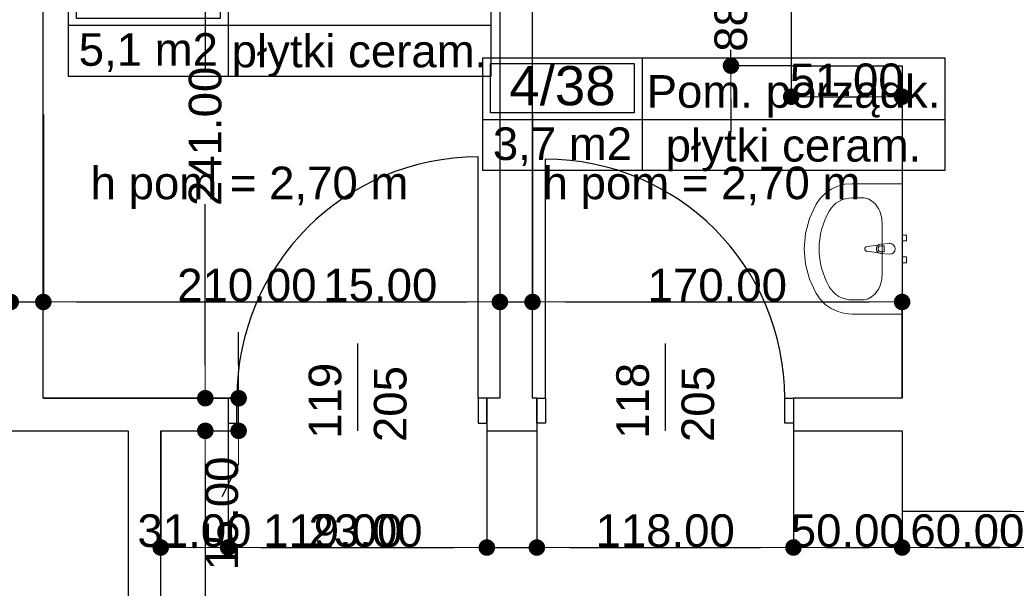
# Model space of a CAD drawing. Header units: millimetres. Extents: x -175445 to -20415, y -559200 to 231527.
# Tile 64 of 256: x -130057 to -125528, y -177045 to -174429. Entities that reach past the tile are written whole.
import ezdxf
from ezdxf.enums import TextEntityAlignment as Align

# ---------------------------------------------------------------- set-up
doc = ezdxf.new("R2010")
doc.units = ezdxf.units.MM
doc.header["$MEASUREMENT"] = 0
for name, color, linetype in [('Drzwi', 7, 'Continuous'), ('Obiekt', 7, 'Continuous'), ('Strefa', 9, 'Continuous'), ('Słup', 7, 'Continuous'), ('Tekst', 7, 'Continuous'), ('Wymiary', 9, 'Continuous'), ('Ściana', 7, 'Continuous')]:
    doc.layers.add(name, color=color, linetype=linetype)
doc.styles.add('Arial', font='txt')
doc.styles.add('Times new roman', font='txt')
doc.dimstyles.new('GENERATED_STYLE__1', dxfattribs={"dimtxt": 150, "dimasz": 152, "dimexe": 0.18, "dimexo": 0, "dimgap": 0.09, "dimtad": 1, "dimtih": 1, "dimtoh": 1, "dimlfac": 0.1, "dimzin": 0, "dimdsep": 46, "dimtxsty": 'Arial', "dimblk": 'ARROWHEAD_11', "dimblk1": 'ARROWHEAD_11', "dimblk2": 'ARROWHEAD_11', "dimcen": 0.09, "dimclrd": 256, "dimclre": 256, "dimclrt": 256, "dimazin": 0, "dimtfac": 1, "dimtdec": 4, "dimtmove": 0, "dimatfit": 3, "dimfxl": 1, "dimtolj": 1, "dimtzin": 0, "dimarcsym": 0})
doc.dimstyles.new('GENERATED_STYLE__2', dxfattribs={"dimtxt": 150, "dimasz": 152, "dimexe": 0.18, "dimexo": 0, "dimgap": 0.09, "dimtad": 1, "dimlfac": 0.1, "dimzin": 0, "dimdsep": 46, "dimtxsty": 'Arial', "dimblk": 'ARROWHEAD_11', "dimblk1": 'ARROWHEAD_11', "dimblk2": 'ARROWHEAD_11', "dimcen": 0.09, "dimclrd": 256, "dimclre": 256, "dimclrt": 256, "dimazin": 0, "dimtfac": 1, "dimtdec": 4, "dimtmove": 0, "dimatfit": 3, "dimfxl": 1, "dimtolj": 1, "dimtzin": 0, "dimarcsym": 0})
doc.dimstyles.new('GENERATED_STYLE__3', dxfattribs={"dimtxt": 150, "dimasz": 152, "dimexe": 0.18, "dimexo": 0, "dimgap": 0.09, "dimtad": 1, "dimlfac": 0.1, "dimzin": 0, "dimdsep": 46, "dimtxsty": 'Arial', "dimblk": 'ARROWHEAD_11', "dimblk1": 'ARROWHEAD_11', "dimblk2": 'ARROWHEAD_11', "dimcen": 0.09, "dimclrd": 114, "dimclre": 114, "dimclrt": 114, "dimazin": 0, "dimtfac": 1, "dimtdec": 4, "dimtmove": 2, "dimatfit": 3, "dimfxl": 1, "dimtolj": 1, "dimtzin": 0, "dimarcsym": 0})

# ---------------------------------------------------------------- blocks, each defined once
blk = doc.blocks.new('Śluza_4_37_37', base_point=(-129098, 20916.1))
at = {"layer": 'Strefa'}
for p, q in [((-129832.1, 21198.9), (-127889.9, 21198.9)), ((-129832.1, 20680.4), (-129832.1, 21198.9)), ((-129098, 21198.9), (-129098, 20680.4)), ((-127889.9, 21198.9), (-127889.9, 20680.4)), ((-129795.4, 21173), (-129134.7, 21173)), ((-129795.4, 20946.7), (-129795.4, 21173)), ((-129134.7, 21173), (-129134.7, 20946.7)), ((-129134.7, 20946.7), (-129795.4, 20946.7)), ((-129832.1, 20916.1), (-127889.9, 20916.1)), ((-127889.9, 20680.4), (-129832.1, 20680.4))]:
    blk.add_line(p, q, dxfattribs=at)
at = {"layer": 'Strefa', "style": 'Arial'}
for tag, height, p in [('ROOM_NUMBER', 180, (-129465, 21071)), ('ROOM_NAME', 150, (-128493.9, 21056.3)), ('ROOM_CALC_AREA', 150, (-129465, 20804)), ('floor_f', 150, (-128493.9, 20797))]:
    blk.add_attdef(tag, text='', height=height, dxfattribs=at).set_placement(p, align=Align.MIDDLE_CENTER)
blk = doc.blocks.new('Pom. porządk._4_38_38', base_point=(-127193.2, 20482.5))
at = {"layer": 'Strefa'}
for p, q in [((-127927.2, 20765.4), (-125802.2, 20765.4)), ((-127927.2, 20246.8), (-127927.2, 20765.4)), ((-127193.2, 20765.4), (-127193.2, 20246.8)), ((-125802.2, 20765.4), (-125802.2, 20246.8)), ((-127890.5, 20739.4), (-127229.9, 20739.4)), ((-127890.5, 20513.1), (-127890.5, 20739.4)), ((-127229.9, 20739.4), (-127229.9, 20513.1)), ((-127927.2, 20482.5), (-125802.2, 20482.5)), ((-127229.9, 20513.1), (-127890.5, 20513.1)), ((-125802.2, 20246.8), (-127927.2, 20246.8))]:
    blk.add_line(p, q, dxfattribs=at)
at = {"layer": 'Strefa', "style": 'Arial'}
for tag, height, p in [('ROOM_NUMBER', 180, (-127560.2, 20637.4)), ('ROOM_NAME', 150, (-126497.7, 20610.9)), ('ROOM_CALC_AREA', 150, (-127560.2, 20370.4)), ('floor_f', 150, (-126497.7, 20363.4))]:
    blk.add_attdef(tag, text='', height=height, dxfattribs=at).set_placement(p, align=Align.MIDDLE_CENTER)
blk = doc.blocks.new('ARROWHEAD_11')
at = {"color": 0, "linetype": 'Continuous', "lineweight": 0}
blk.add_line((0, 0), (-1, 0), dxfattribs=at)
at = {"color": 0, "linetype": 'Continuous', "lineweight": 0, "const_width": 0.25, "flags": 128}
blk.add_lwpolyline([(-0.125, 0, 1), (0.125, 0, 1)], format="xyb", close=True, dxfattribs=at)
blk = doc.blocks.new('*D1612')
at = {"layer": 'Defpoints', "color": 0}
for p in [(-129408, -176320.6), (-129098, -176320.6), (-129098, -176857.8)]:
    blk.add_point(p, dxfattribs=at)
at = {"layer": 'Wymiary', "lineweight": -2}
for p, q in [((-129408, -176320.6), (-129408, -176858)), ((-129098, -176320.6), (-129098, -176858)), ((-129256, -176857.8), (-129250, -176857.8))]:
    blk.add_line(p, q, dxfattribs=at)
at = {"layer": 'Wymiary', "lineweight": -2, "xscale": 152, "yscale": 152, "zscale": 152, "rotation": 180}
blk.add_blockref('ARROWHEAD_11', (-129408, -176857.8), dxfattribs=at)
at = {"layer": 'Wymiary', "lineweight": -2, "xscale": 152, "yscale": 152, "zscale": 152}
blk.add_blockref('ARROWHEAD_11', (-129098, -176857.8), dxfattribs=at)
at = {"layer": 'Wymiary', "lineweight": 13, "insert": (-129253, -176781.1), "char_height": 150, "attachment_point": 5, "style": 'Arial'}
blk.add_mtext('\\A1;31.00', dxfattribs=at)
blk = doc.blocks.new('*D1613')
at = {"layer": 'Defpoints', "color": 0}
for p in [(-129098, -176320.6), (-127908, -176320.6), (-127908, -176857.8)]:
    blk.add_point(p, dxfattribs=at)
at = {"layer": 'Wymiary', "lineweight": -2}
for p, q in [((-129098, -176320.6), (-129098, -176858)), ((-127908, -176320.6), (-127908, -176858)), ((-128946, -176857.8), (-128060, -176857.8))]:
    blk.add_line(p, q, dxfattribs=at)
at = {"layer": 'Wymiary', "lineweight": -2, "xscale": 152, "yscale": 152, "zscale": 152, "rotation": 180}
blk.add_blockref('ARROWHEAD_11', (-129098, -176857.8), dxfattribs=at)
at = {"layer": 'Wymiary', "lineweight": -2, "xscale": 152, "yscale": 152, "zscale": 152}
blk.add_blockref('ARROWHEAD_11', (-127908, -176857.8), dxfattribs=at)
at = {"layer": 'Wymiary', "lineweight": 13, "insert": (-128616.8, -176781.1), "char_height": 150, "attachment_point": 5, "style": 'Arial'}
blk.add_mtext('\\A1;119.00', dxfattribs=at)
blk = doc.blocks.new('*D1614')
at = {"layer": 'Defpoints', "color": 0}
for p in [(-127908, -176320.6), (-127678, -176320.6), (-127678, -176857.8)]:
    blk.add_point(p, dxfattribs=at)
at = {"layer": 'Wymiary', "lineweight": -2}
for p, q in [((-127908, -176320.6), (-127908, -176858)), ((-127678, -176320.6), (-127678, -176858)), ((-128720.3, -176857.8), (-128212, -176857.8)), ((-128212, -176857.8), (-128060, -176857.8)), ((-127908, -176857.8), (-127678, -176857.8)), ((-127526, -176857.8), (-127374, -176857.8))]:
    blk.add_line(p, q, dxfattribs=at)
at = {"layer": 'Wymiary', "lineweight": -2, "xscale": 152, "yscale": 152, "zscale": 152}
blk.add_blockref('ARROWHEAD_11', (-127908, -176857.8), dxfattribs=at)
at = {"layer": 'Wymiary', "lineweight": -2, "xscale": 152, "yscale": 152, "zscale": 152, "rotation": 180}
blk.add_blockref('ARROWHEAD_11', (-127678, -176857.8), dxfattribs=at)
at = {"layer": 'Wymiary', "lineweight": 13, "insert": (-128466.2, -176781.1), "char_height": 150, "attachment_point": 5, "style": 'Arial'}
blk.add_mtext('\\A1;23.00', dxfattribs=at)
blk = doc.blocks.new('*D1615')
at = {"layer": 'Defpoints', "color": 0}
for p in [(-127678, -176320.6), (-126498, -176320.6), (-126498, -176857.8)]:
    blk.add_point(p, dxfattribs=at)
at = {"layer": 'Wymiary', "lineweight": -2}
for p, q in [((-127678, -176320.6), (-127678, -176858)), ((-126498, -176320.6), (-126498, -176858)), ((-127526, -176857.8), (-126650, -176857.8))]:
    blk.add_line(p, q, dxfattribs=at)
at = {"layer": 'Wymiary', "lineweight": -2, "xscale": 152, "yscale": 152, "zscale": 152, "rotation": 180}
blk.add_blockref('ARROWHEAD_11', (-127678, -176857.8), dxfattribs=at)
at = {"layer": 'Wymiary', "lineweight": -2, "xscale": 152, "yscale": 152, "zscale": 152}
blk.add_blockref('ARROWHEAD_11', (-126498, -176857.8), dxfattribs=at)
at = {"layer": 'Wymiary', "lineweight": 13, "insert": (-127088, -176781.1), "char_height": 150, "attachment_point": 5, "style": 'Arial'}
blk.add_mtext('\\A1;118.00', dxfattribs=at)
blk = doc.blocks.new('*D1616')
at = {"layer": 'Defpoints', "color": 0}
for p in [(-126498, -176320.6), (-125998, -176690.6), (-125998, -176857.8)]:
    blk.add_point(p, dxfattribs=at)
at = {"layer": 'Wymiary', "lineweight": -2}
for p, q in [((-126498, -176320.6), (-126498, -176858)), ((-125998, -176690.6), (-125998, -176858)), ((-126346, -176857.8), (-126150, -176857.8))]:
    blk.add_line(p, q, dxfattribs=at)
at = {"layer": 'Wymiary', "lineweight": -2, "xscale": 152, "yscale": 152, "zscale": 152, "rotation": 180}
blk.add_blockref('ARROWHEAD_11', (-126498, -176857.8), dxfattribs=at)
at = {"layer": 'Wymiary', "lineweight": -2, "xscale": 152, "yscale": 152, "zscale": 152}
blk.add_blockref('ARROWHEAD_11', (-125998, -176857.8), dxfattribs=at)
at = {"layer": 'Wymiary', "lineweight": 13, "insert": (-126248, -176781.1), "char_height": 150, "attachment_point": 5, "style": 'Arial'}
blk.add_mtext('\\A1;50.00', dxfattribs=at)
blk = doc.blocks.new('*D1617')
at = {"layer": 'Defpoints', "color": 0}
for p in [(-125398, -175930.6), (-125998, -176690.6), (-125398, -176857.8)]:
    blk.add_point(p, dxfattribs=at)
at = {"layer": 'Wymiary', "lineweight": -2}
for p, q in [((-125398, -175930.6), (-125398, -176858)), ((-125998, -176690.6), (-125998, -176858)), ((-125846, -176857.8), (-125550, -176857.8))]:
    blk.add_line(p, q, dxfattribs=at)
at = {"layer": 'Wymiary', "lineweight": -2, "xscale": 152, "yscale": 152, "zscale": 152, "rotation": 180}
blk.add_blockref('ARROWHEAD_11', (-125998, -176857.8), dxfattribs=at)
at = {"layer": 'Wymiary', "lineweight": -2, "xscale": 152, "yscale": 152, "zscale": 152}
blk.add_blockref('ARROWHEAD_11', (-125398, -176857.8), dxfattribs=at)
at = {"layer": 'Wymiary', "lineweight": 13, "insert": (-125698, -176781.1), "char_height": 150, "attachment_point": 5, "style": 'Arial'}
blk.add_mtext('\\A1;60.00', dxfattribs=at)
blk = doc.blocks.new('*D1618')
at = {"layer": 'Defpoints', "color": 0}
for p in [(-125398, -175930.6), (-125258, -175930.6), (-125258, -176857.8)]:
    blk.add_point(p, dxfattribs=at)
at = {"layer": 'Wymiary', "lineweight": -2}
for p, q in [((-125398, -175930.6), (-125398, -176858)), ((-125258, -175930.6), (-125258, -176858)), ((-125550, -176857.8), (-125702, -176857.8)), ((-125398, -176857.8), (-125258, -176857.8)), ((-124954, -176857.8), (-125106, -176857.8)), ((-124462.4, -176857.8), (-124954, -176857.8))]:
    blk.add_line(p, q, dxfattribs=at)
at = {"layer": 'Wymiary', "lineweight": -2, "xscale": 152, "yscale": 152, "zscale": 152}
blk.add_blockref('ARROWHEAD_11', (-125398, -176857.8), dxfattribs=at)
at = {"layer": 'Wymiary', "lineweight": -2, "xscale": 152, "yscale": 152, "zscale": 152, "rotation": 180}
blk.add_blockref('ARROWHEAD_11', (-125258, -176857.8), dxfattribs=at)
at = {"layer": 'Wymiary', "lineweight": 13, "insert": (-124708.2, -176781.1), "char_height": 150, "attachment_point": 5, "style": 'Arial'}
blk.add_mtext('\\A1;14.00', dxfattribs=at)
blk = doc.blocks.new('*D1621')
at = {"layer": 'Defpoints', "color": 0}
for p in [(-129408, -176320.6), (-129203, -176320.6), (-129118, -178970.6)]:
    blk.add_point(p, dxfattribs=at)
at = {"layer": 'Wymiary', "lineweight": -2}
for p, q in [((-129408, -176320.6), (-129202.8, -176320.6)), ((-129203, -176472.6), (-129203, -177447)), ((-129203, -178818.6), (-129203, -178071.9)), ((-129118, -178970.6), (-129203.2, -178970.6))]:
    blk.add_line(p, q, dxfattribs=at)
at = {"layer": 'Wymiary', "lineweight": -2, "xscale": 152, "yscale": 152, "zscale": 152}
for p, rotation in [((-129203, -176320.6), 90), ((-129203, -178970.6), 270)]:
    blk.add_blockref('ARROWHEAD_11', p, dxfattribs=dict(at, rotation=rotation))
at = {"layer": 'Wymiary', "lineweight": 13, "insert": (-129203, -177759.5), "char_height": 150, "attachment_point": 5, "rotation": 90, "style": 'Arial'}
blk.add_mtext('\\A1;265.00', dxfattribs=at)
blk = doc.blocks.new('*D1622')
at = {"layer": 'Defpoints', "color": 0}
for p in [(-129948, -176170.6), (-129049.7, -176170.6), (-129408, -176320.6)]:
    blk.add_point(p, dxfattribs=at)
at = {"layer": 'Wymiary', "lineweight": -2}
for p, q in [((-129049.7, -176018.6), (-129049.7, -175866.6)), ((-129948, -176170.6), (-129049.5, -176170.6)), ((-129049.7, -176320.6), (-129049.7, -176170.6)), ((-129408, -176320.6), (-129049.5, -176320.6)), ((-129049.7, -176472.6), (-129126.3, -176624.6))]:
    blk.add_line(p, q, dxfattribs=at)
at = {"layer": 'Wymiary', "lineweight": -2, "xscale": 152, "yscale": 152, "zscale": 152}
for p, rotation in [((-129049.7, -176170.6), 270), ((-129049.7, -176320.6), 90)]:
    blk.add_blockref('ARROWHEAD_11', p, dxfattribs=dict(at, rotation=rotation))
at = {"layer": 'Wymiary', "lineweight": 13, "insert": (-129126.3, -176701.3), "char_height": 150, "attachment_point": 5, "rotation": 90, "style": 'Arial'}
blk.add_mtext('\\A1;15.00', dxfattribs=at)
blk = doc.blocks.new('*D1623')
at = {"layer": 'Defpoints', "color": 0}
for p in [(-129948, -173760.6), (-129203, -173760.6), (-129948, -176170.6)]:
    blk.add_point(p, dxfattribs=at)
at = {"layer": 'Wymiary', "lineweight": -2}
for p, q in [((-129948, -173760.6), (-129202.8, -173760.6)), ((-129203, -173912.6), (-129203, -174653.2)), ((-129203, -176018.6), (-129203, -175278.1)), ((-129948, -176170.6), (-129202.8, -176170.6))]:
    blk.add_line(p, q, dxfattribs=at)
at = {"layer": 'Wymiary', "lineweight": -2, "xscale": 152, "yscale": 152, "zscale": 152}
for p, rotation in [((-129203, -173760.6), 90), ((-129203, -176170.6), 270)]:
    blk.add_blockref('ARROWHEAD_11', p, dxfattribs=dict(at, rotation=rotation))
at = {"layer": 'Wymiary', "lineweight": 13, "insert": (-129203, -174965.6), "char_height": 150, "attachment_point": 5, "rotation": 90, "style": 'Arial'}
blk.add_mtext('\\A1;241.00', dxfattribs=at)
blk = doc.blocks.new('*D1624')
at = {"layer": 'Defpoints', "color": 0}
for p in [(-126508, -174640.6), (-125998, -174640.6), (-125998, -174783.2)]:
    blk.add_point(p, dxfattribs=at)
at = {"layer": 'Wymiary', "lineweight": -2}
for p, q in [((-126508, -174640.6), (-126508, -174783.3)), ((-125998, -174640.6), (-125998, -174783.3)), ((-126356, -174783.2), (-126150, -174783.2))]:
    blk.add_line(p, q, dxfattribs=at)
at = {"layer": 'Wymiary', "lineweight": -2, "xscale": 152, "yscale": 152, "zscale": 152, "rotation": 180}
blk.add_blockref('ARROWHEAD_11', (-126508, -174783.2), dxfattribs=at)
at = {"layer": 'Wymiary', "lineweight": -2, "xscale": 152, "yscale": 152, "zscale": 152}
blk.add_blockref('ARROWHEAD_11', (-125998, -174783.2), dxfattribs=at)
at = {"layer": 'Wymiary', "lineweight": 13, "insert": (-126253, -174706.5), "char_height": 150, "attachment_point": 5, "style": 'Arial'}
blk.add_mtext('\\A1;51.00', dxfattribs=at)
blk = doc.blocks.new('*D1626')
at = {"layer": 'Defpoints', "color": 0}
for p in [(-130098, -174865.6), (-129948, -174865.6), (-129948, -175727.8)]:
    blk.add_point(p, dxfattribs=at)
at = {"layer": 'Wymiary', "lineweight": -2}
for p, q in [((-130098, -174865.6), (-130098, -175728)), ((-129948, -174865.6), (-129948, -175728)), ((-130893.7, -175727.8), (-130402, -175727.8)), ((-130402, -175727.8), (-130250, -175727.8)), ((-130098, -175727.8), (-129948, -175727.8)), ((-129796, -175727.8), (-129644, -175727.8))]:
    blk.add_line(p, q, dxfattribs=at)
at = {"layer": 'Wymiary', "lineweight": -2, "xscale": 152, "yscale": 152, "zscale": 152}
blk.add_blockref('ARROWHEAD_11', (-130098, -175727.8), dxfattribs=at)
at = {"layer": 'Wymiary', "lineweight": -2, "xscale": 152, "yscale": 152, "zscale": 152, "rotation": 180}
blk.add_blockref('ARROWHEAD_11', (-129948, -175727.8), dxfattribs=at)
at = {"layer": 'Wymiary', "lineweight": 13, "insert": (-130647.9, -175651.2), "char_height": 150, "attachment_point": 5, "style": 'Arial'}
blk.add_mtext('\\A1;15.00', dxfattribs=at)
blk = doc.blocks.new('*D1627')
at = {"layer": 'Defpoints', "color": 0}
for p in [(-129948, -174865.6), (-127848, -174865.6), (-127848, -175727.8)]:
    blk.add_point(p, dxfattribs=at)
at = {"layer": 'Wymiary', "lineweight": -2}
for p, q in [((-129948, -174865.6), (-129948, -175728)), ((-127848, -174865.6), (-127848, -175728)), ((-129796, -175727.8), (-128000, -175727.8))]:
    blk.add_line(p, q, dxfattribs=at)
at = {"layer": 'Wymiary', "lineweight": -2, "xscale": 152, "yscale": 152, "zscale": 152, "rotation": 180}
blk.add_blockref('ARROWHEAD_11', (-129948, -175727.8), dxfattribs=at)
at = {"layer": 'Wymiary', "lineweight": -2, "xscale": 152, "yscale": 152, "zscale": 152}
blk.add_blockref('ARROWHEAD_11', (-127848, -175727.8), dxfattribs=at)
at = {"layer": 'Wymiary', "lineweight": 13, "insert": (-129011.8, -175651.2), "char_height": 150, "attachment_point": 5, "style": 'Arial'}
blk.add_mtext('\\A1;210.00', dxfattribs=at)
blk = doc.blocks.new('*D1628')
at = {"layer": 'Defpoints', "color": 0}
for p in [(-127848, -174865.6), (-127698, -174865.6), (-127698, -175727.8)]:
    blk.add_point(p, dxfattribs=at)
at = {"layer": 'Wymiary', "lineweight": -2}
for p, q in [((-127848, -174865.6), (-127848, -175728)), ((-127698, -174865.6), (-127698, -175728)), ((-128643.7, -175727.8), (-128152, -175727.8)), ((-128152, -175727.8), (-128000, -175727.8)), ((-127848, -175727.8), (-127698, -175727.8)), ((-127546, -175727.8), (-127394, -175727.8))]:
    blk.add_line(p, q, dxfattribs=at)
at = {"layer": 'Wymiary', "lineweight": -2, "xscale": 152, "yscale": 152, "zscale": 152}
blk.add_blockref('ARROWHEAD_11', (-127848, -175727.8), dxfattribs=at)
at = {"layer": 'Wymiary', "lineweight": -2, "xscale": 152, "yscale": 152, "zscale": 152, "rotation": 180}
blk.add_blockref('ARROWHEAD_11', (-127698, -175727.8), dxfattribs=at)
at = {"layer": 'Wymiary', "lineweight": 13, "insert": (-128397.9, -175651.2), "char_height": 150, "attachment_point": 5, "style": 'Arial'}
blk.add_mtext('\\A1;15.00', dxfattribs=at)
blk = doc.blocks.new('*D1629')
at = {"layer": 'Defpoints', "color": 0}
for p in [(-127698, -174865.6), (-125998, -175727.8), (-125998, -176170.6)]:
    blk.add_point(p, dxfattribs=at)
at = {"layer": 'Wymiary', "lineweight": -2}
for p, q in [((-127698, -174865.6), (-127698, -175728)), ((-127546, -175727.8), (-126150, -175727.8)), ((-125998, -176170.6), (-125998, -175727.7))]:
    blk.add_line(p, q, dxfattribs=at)
at = {"layer": 'Wymiary', "lineweight": -2, "xscale": 152, "yscale": 152, "zscale": 152, "rotation": 180}
blk.add_blockref('ARROWHEAD_11', (-127698, -175727.8), dxfattribs=at)
at = {"layer": 'Wymiary', "lineweight": -2, "xscale": 152, "yscale": 152, "zscale": 152}
blk.add_blockref('ARROWHEAD_11', (-125998, -175727.8), dxfattribs=at)
at = {"layer": 'Wymiary', "lineweight": 13, "insert": (-126848, -175651.2), "char_height": 150, "attachment_point": 5, "style": 'Arial'}
blk.add_mtext('\\A1;170.00', dxfattribs=at)
blk = doc.blocks.new('*D1635')
at = {"layer": 'Defpoints', "color": 0}
for p in [(-130402.2, -176320.6), (-130098, -176320.6), (-129558, -178970.6)]:
    blk.add_point(p, dxfattribs=at)
at = {"layer": 'Wymiary', "color": 114, "lineweight": -2}
for p, q in [((-130098, -176320.6), (-130402.3, -176320.6)), ((-130402.2, -178818.6), (-130402.2, -176472.6)), ((-129558, -178970.6), (-130402.3, -178970.6))]:
    blk.add_line(p, q, dxfattribs=at)
at = {"layer": 'Wymiary', "color": 114, "lineweight": -2, "xscale": 152, "yscale": 152, "zscale": 152}
for p, rotation in [((-130402.2, -176320.6), 90), ((-130402.2, -178970.6), 270)]:
    blk.add_blockref('ARROWHEAD_11', p, dxfattribs=dict(at, rotation=rotation))
at = {"layer": 'Wymiary', "color": 114, "lineweight": 13, "insert": (-130507.2, -177876), "char_height": 150, "attachment_point": 5, "rotation": 90, "style": 'Arial'}
blk.add_mtext('\\A1;265.00', dxfattribs=at)
blk = doc.blocks.new('*D1646')
at = {"layer": 'Defpoints', "color": 0}
for p in [(-126785.1, -173760.6), (-126498, -173760.6), (-126508, -174640.6)]:
    blk.add_point(p, dxfattribs=at)
at = {"layer": 'Wymiary', "lineweight": -2}
for p, q in [((-126785.1, -173608.6), (-126785.1, -173456.6)), ((-126498, -173760.6), (-126785.3, -173760.6)), ((-126785.1, -173760.6), (-126785.1, -174061.4)), ((-126785.1, -174640.6), (-126785.1, -174567.5)), ((-126508, -174640.6), (-126785.3, -174640.6)), ((-126785.1, -174792.6), (-126785.1, -174944.6))]:
    blk.add_line(p, q, dxfattribs=at)
at = {"layer": 'Wymiary', "lineweight": -2, "xscale": 152, "yscale": 152, "zscale": 152}
for p, rotation in [((-126785.1, -173760.6), 270), ((-126785.1, -174640.6), 90)]:
    blk.add_blockref('ARROWHEAD_11', p, dxfattribs=dict(at, rotation=rotation))
at = {"layer": 'Wymiary', "lineweight": 13, "insert": (-126785.1, -174314.5), "char_height": 150, "attachment_point": 5, "rotation": 90, "style": 'Arial'}
blk.add_mtext('\\A1;88.00', dxfattribs=at)
blk = doc.blocks.new('*D1735')
at = {"layer": 'Defpoints', "color": 0}
for p in [(-67558, -174460.7), (-67558, -180112.2), (-140258, -180730.6)]:
    blk.add_point(p, dxfattribs=at)
at = {"layer": 'Wymiary', "lineweight": -2}
for p, q in [((-67558, -174460.7), (-67558, -180112.4)), ((-140258, -180730.6), (-140258, -180112)), ((-140106, -180112.2), (-67710, -180112.2))]:
    blk.add_line(p, q, dxfattribs=at)
at = {"layer": 'Wymiary', "lineweight": -2, "xscale": 152, "yscale": 152, "zscale": 152, "rotation": 180}
blk.add_blockref('ARROWHEAD_11', (-140258, -180112.2), dxfattribs=at)
at = {"layer": 'Wymiary', "lineweight": -2, "xscale": 152, "yscale": 152, "zscale": 152}
blk.add_blockref('ARROWHEAD_11', (-67558, -180112.2), dxfattribs=at)
at = {"layer": 'Wymiary', "lineweight": 13, "insert": (-103908, -180035.5), "char_height": 150, "attachment_point": 5, "style": 'Arial'}
blk.add_mtext('\\A1;7270.01', dxfattribs=at)

msp = doc.modelspace()

# ---------------------------------------------------------------- linework, layer by layer
at = {"layer": 'Drzwi', "color": 253}
for p, q in [((-127948.019, -176170.636), (-127948.019, -175060.636)), ((-127638.019, -176170.636), (-127638.019, -175070.636)), ((-129058.019, -176170.636), (-129098.019, -176170.636)), ((-129098.019, -176170.636), (-129098.019, -176285.636)), ((-129098.019, -176170.636), (-129098.019, -176285.636)), ((-129058.019, -176285.636), (-129058.019, -176170.636)), ((-127908.019, -176170.636), (-127948.019, -176170.636)), ((-127948.019, -176170.636), (-127948.019, -176285.636)), ((-127908.019, -176285.636), (-127908.019, -176170.636)), ((-127908.019, -176170.636), (-127908.019, -176285.636)), ((-127678.019, -176170.636), (-127638.019, -176170.636)), ((-127678.019, -176285.636), (-127678.019, -176170.636)), ((-127678.019, -176170.636), (-127678.019, -176285.636)), ((-127638.019, -176170.636), (-127638.019, -176285.636)), ((-126538.019, -176285.636), (-126538.019, -176170.636)), ((-126538.019, -176170.636), (-126498.019, -176170.636)), ((-126498.019, -176170.636), (-126498.019, -176285.636)), ((-126498.019, -176170.636), (-126498.019, -176285.636)), ((-129098.019, -176285.636), (-129058.019, -176285.636)), ((-127948.019, -176285.636), (-127908.019, -176285.636)), ((-127638.019, -176285.636), (-127678.019, -176285.636)), ((-126498.019, -176285.636), (-126538.019, -176285.636))]:
    msp.add_line(p, q, dxfattribs=at)
for centre, radius, start, end in [((-127948.019, -176170.636), 1110, 90, 180), ((-127638.019, -176170.636), 1100, 0, 90)]:
    msp.add_arc(centre, radius, start, end, dxfattribs=at)
at = {"layer": 'Obiekt', "color": 253, "lineweight": 5}
for p, q in [((-126323.999, -175208.962), (-126351.426, -175227.951)), ((-126293.476, -175194.947), (-126323.999, -175208.962)), ((-126260.832, -175186.355), (-126293.476, -175194.947)), ((-126227.11, -175183.461), (-126260.832, -175186.355)), ((-125998.019, -175183.461), (-126227.11, -175183.461)), ((-125998.019, -175783.461), (-125998.019, -175183.461)), ((-126374.879, -175251.308), (-126393.61, -175278.287)), ((-126351.426, -175227.951), (-126374.879, -175251.308)), ((-126181.291, -175248.678), (-126227.11, -175248.678)), ((-126393.61, -175278.287), (-126423.551, -175343.479)), ((-126423.551, -175343.479), (-126441.85, -175412.499)), ((-126090.337, -175602.287), (-126090.337, -175364.635)), ((-126441.85, -175412.499), (-126448.005, -175483.461)), ((-125998.019, -175419.961), (-125998.019, -175446.961)), ((-125978.019, -175419.961), (-125998.019, -175419.961)), ((-125978.019, -175446.961), (-125978.019, -175419.961)), ((-126448.005, -175483.461), (-126441.85, -175554.422)), ((-126106.803, -175465.731), (-126159.737, -175472.361)), ((-126055.337, -175458.461), (-126097.29, -175462.461)), ((-126095.118, -175469.861), (-126080.247, -175469.861)), ((-126080.247, -175469.861), (-126080.247, -175497.061)), ((-125998.019, -175446.961), (-125978.019, -175446.961)), ((-126159.737, -175494.561), (-126106.803, -175501.19)), ((-126097.29, -175504.461), (-126055.337, -175508.461)), ((-126080.247, -175497.061), (-126095.118, -175497.061)), ((-125998.019, -175519.961), (-125998.019, -175546.961)), ((-125978.019, -175519.961), (-125998.019, -175519.961)), ((-125978.019, -175546.961), (-125978.019, -175519.961)), ((-126441.85, -175554.422), (-126423.551, -175623.443)), ((-125998.019, -175546.961), (-125978.019, -175546.961)), ((-126423.551, -175623.443), (-126393.61, -175688.635)), ((-126393.61, -175688.635), (-126374.879, -175715.613)), ((-126374.879, -175715.613), (-126351.426, -175738.97)), ((-126351.426, -175738.97), (-126323.999, -175757.959)), ((-126323.999, -175757.959), (-126293.476, -175771.974)), ((-126181.291, -175718.243), (-126227.11, -175718.243)), ((-126293.476, -175771.974), (-126260.832, -175780.566)), ((-126260.832, -175780.566), (-126227.11, -175783.461)), ((-126227.11, -175783.461), (-125998.019, -175783.461))]:
    msp.add_line(p, q, dxfattribs=at)
at = {"layer": 'Obiekt', "color": 253}
for p, q in [((-128503.019, -175919.258), (-128503.019, -176320.636)), ((-127088.019, -175919.258), (-127088.019, -176320.636))]:
    msp.add_line(p, q, dxfattribs=at)
at = {"layer": 'Obiekt', "color": 253, "lineweight": 5}
for centre, radius, start, end in [((-126158.347, -175483.461), 11.187, 97.138925, 262.861075), ((-126095.39, -175483.461), 21.086, 122.771025, 237.228975), ((-126095.118, -175483.461), 13.6, 90, 270), ((-126095.39, -175483.461), 21.086, 95.169607, 122.771025), ((-126055.337, -175483.461), 25, 270, 90), ((-126095.39, -175483.461), 21.086, 237.228975, 264.830393)]:
    msp.add_arc(centre, radius, start, end, dxfattribs=at)
for centre, major_axis, ratio, start_param, end_param in [((-126227.11, -175364.608), (121.2, 0), 0.95652174, 1.57079633, 2.64461782), ((-126181.291, -175364.765), (0, 116.066), 0.78364566, 4.71238898, 6.28318531), ((-125998.019, -175483.461), (381.818, 0), 0.95652174, 2.64461781, 3.63856749), ((-126181.291, -175602.156), (0, 116.066), 0.78364566, 3.14159265, 4.71238898), ((-126227.11, -175602.313), (121.2, 0), 0.95652174, 3.63856748, 4.71238898)]:
    msp.add_ellipse(centre, major_axis=major_axis, ratio=ratio, start_param=start_param, end_param=end_param, dxfattribs=at)
for p in [(-126106.803, -175465.731), (-126055.337, -175458.461), (-126159.737, -175494.561), (-126097.29, -175504.461)]:
    msp.add_point(p, dxfattribs=at)
at = {"layer": 'Słup', "color": 253}
for p, q in [((-126508.019, -173660.636), (-126508.019, -174640.636)), ((-126508.019, -174640.636), (-125998.019, -174640.636))]:
    msp.add_line(p, q, dxfattribs=at)
at = {"layer": 'Ściana', "color": 253}
for p, q in [((-129098.019, -176170.636), (-129098.019, -176285.636)), ((-127908.019, -176170.636), (-127908.019, -176285.636)), ((-127678.019, -176170.636), (-127678.019, -176285.636)), ((-126498.019, -176170.636), (-126498.019, -176285.636)), ((-129098.019, -176285.636), (-129098.019, -176320.636)), ((-127908.019, -176285.636), (-127908.019, -176320.636)), ((-127678.019, -176285.636), (-127678.019, -176320.636)), ((-126498.019, -176285.636), (-126498.019, -176320.636))]:
    msp.add_line(p, q, dxfattribs=at)
at = {"layer": 'Ściana', "color": 253, "flags": 128}
for points in [[(-129948.019, -176170.636), (-129948.019, -173760.636)], [(-127848.019, -173760.636), (-127848.019, -176170.636)], [(-127698.019, -176170.636), (-127698.019, -173760.636)], [(-125998.019, -174640.636), (-125998.019, -176170.636)], [(-129098.019, -176170.636), (-129948.019, -176170.636)], [(-127848.019, -176170.636), (-127908.019, -176170.636)], [(-127678.019, -176170.636), (-127698.019, -176170.636)], [(-125998.019, -176170.636), (-126498.019, -176170.636)], [(-130098.019, -176320.636), (-129558.019, -176320.636)], [(-129558.019, -176320.636), (-129558.019, -178970.636)], [(-129408.019, -176320.636), (-129098.019, -176320.636)], [(-129408.019, -178770.636), (-129408.019, -176320.636)], [(-127908.019, -176320.636), (-127678.019, -176320.636)], [(-126498.019, -176320.636), (-125998.019, -176320.636)], [(-125998.019, -176320.636), (-125998.019, -176690.636)], [(-125998.019, -176690.636), (-125398.019, -176690.636)]]:
    msp.add_lwpolyline(points, dxfattribs=at)

# ---------------------------------------------------------------- block references
at = {"layer": 'Strefa', "color": 253}
ref = msp.add_blockref('Śluza_4_37_37', (-129098.019, -174453.882), dxfattribs=at)
ref.add_attrib('ROOM_NAME', 'Śluza', dxfattribs={"color": 7, "height": 150, "style": 'Arial'}).set_placement((-128493.935, -174313.619), align=Align.MIDDLE_CENTER)
ref.add_attrib('ROOM_NUMBER', '4/37', dxfattribs={"color": 7, "height": 180, "style": 'Arial'}).set_placement((-129465.039, -174298.935), align=Align.MIDDLE_CENTER)
ref.add_attrib('ROOM_CALC_AREA', '5,1 m2', dxfattribs={"color": 7, "height": 150, "style": 'Arial'}).set_placement((-129465.039, -174565.937), align=Align.MIDDLE_CENTER)
ref.add_attrib('floor_f', 'płytki ceram.', dxfattribs={"color": 7, "height": 150, "style": 'Arial'}).set_placement((-128493.935, -174572.982), align=Align.MIDDLE_CENTER)
ref = msp.add_blockref('Pom. porządk._4_38_38', (-127193.207, -174887.454), dxfattribs=at)
ref.add_attrib('ROOM_NAME', 'Pom. porządk.', dxfattribs={"color": 7, "height": 150, "style": 'Arial'}).set_placement((-126497.686, -174759.054), align=Align.MIDDLE_CENTER)
ref.add_attrib('ROOM_NUMBER', '4/38', dxfattribs={"color": 7, "height": 180, "style": 'Arial'}).set_placement((-127560.228, -174732.569), align=Align.MIDDLE_CENTER)
ref.add_attrib('ROOM_CALC_AREA', '3,7 m2', dxfattribs={"color": 7, "height": 150, "style": 'Arial'}).set_placement((-127560.228, -174999.509), align=Align.MIDDLE_CENTER)
ref.add_attrib('floor_f', 'płytki ceram.', dxfattribs={"color": 7, "height": 150, "style": 'Arial'}).set_placement((-126497.686, -175006.554), align=Align.MIDDLE_CENTER)

# ---------------------------------------------------------------- texts
at = {"layer": 'Obiekt', "color": 253, "char_height": 150, "attachment_point": 7, "rotation": 90, "style": 'Arial'}
for s, insert in [('\\A1;{\\fArial|b0|i0|c238|p38;119}', (-128575.55, -176357.21)), ('\\A1;{\\fArial|b0|i0|c238|p38;118}', (-127160.55, -176357.21)), ('\\A1;{\\fArial|b0|i0|c238|p38;205}', (-128275.55, -176372.296)), ('\\A1;{\\fArial|b0|i0|c238|p38;205}', (-126860.55, -176372.296))]:
    msp.add_mtext(s, dxfattribs=dict(at, insert=insert))
at = {"layer": 'Tekst', "color": 253, "char_height": 150, "attachment_point": 2, "style": 'Times new roman'}
for insert in [(-128999.724, -175104.921), (-126920.762, -175104.921)]:
    msp.add_mtext('\\A1;{\\fArial|b0|i0|c0|p38;h pom = 2,70 m}', dxfattribs=dict(at, insert=insert))

# ---------------------------------------------------------------- dimensions: what is measured, and where the dimension line sits
at = {"layer": 'Wymiary', "color": 8, "lineweight": 13}
for base, p1, p2, dimstyle, picture, middle in [((-126785.088, -173760.636), (-126508.019, -174640.636), (-126498.019, -173760.636), 'GENERATED_STYLE__2', '*D1646', (-126785.088, -174314.465)), ((-129203.019, -173760.636), (-129948.019, -176170.636), (-129948.019, -173760.636), 'GENERATED_STYLE__2', '*D1623', (-129203.019, -174965.636)), ((-129049.667, -176170.636), (-129408.019, -176320.636), (-129948.019, -176170.636), 'GENERATED_STYLE__2', '*D1622', (-129126.343, -176701.312)), ((-130402.167, -176320.636), (-129558.019, -178970.636), (-130098.019, -176320.636), 'GENERATED_STYLE__3', '*D1635', (-130507.167, -177875.981)), ((-129203.019, -176320.636), (-129118.019, -178970.636), (-129408.019, -176320.636), 'GENERATED_STYLE__2', '*D1621', (-129203.019, -177759.465))]:
    dim = msp.add_linear_dim(base=base, p1=p1, p2=p2, angle=90, dimstyle=dimstyle, dxfattribs=at)
    dim.commit()
    dim.dimension.update_dxf_attribs({"geometry": picture, "text_midpoint": middle, "dimtype": 160, "text_rotation": 90})
for base, p1, p2, picture, middle in [((-67557.968, -180112.207), (-140258.019, -180730.636), (-67557.968, -174460.715), '*D1735', (-103907.994, -180112.207)), ((-125998.019, -174783.152), (-126508.019, -174640.636), (-125998.019, -174640.636), '*D1624', (-126253.019, -174783.152)), ((-129948.019, -175727.85), (-130098.019, -174865.636), (-129948.019, -174865.636), '*D1626', (-130647.88, -175727.85)), ((-127848.019, -175727.85), (-129948.019, -174865.636), (-127848.019, -174865.636), '*D1627', (-129011.848, -175727.85)), ((-127698.019, -175727.85), (-127848.019, -174865.636), (-127698.019, -174865.636), '*D1628', (-128397.88, -175727.85)), ((-125998.019, -175727.85), (-127698.019, -174865.636), (-125998.019, -176170.636), '*D1629', (-126848.019, -175727.85)), ((-125398.019, -176857.781), (-125998.019, -176690.636), (-125398.019, -175930.636), '*D1617', (-125698.019, -176857.781)), ((-125258.019, -176857.781), (-125398.019, -175930.636), (-125258.019, -175930.636), '*D1618', (-124708.158, -176857.781)), ((-129098.019, -176857.781), (-129408.019, -176320.636), (-129098.019, -176320.636), '*D1612', (-129253.019, -176857.781)), ((-127908.019, -176857.781), (-129098.019, -176320.636), (-127908.019, -176320.636), '*D1613', (-128616.848, -176857.781)), ((-127678.019, -176857.781), (-127908.019, -176320.636), (-127678.019, -176320.636), '*D1614', (-128466.219, -176857.781)), ((-126498.019, -176857.781), (-127678.019, -176320.636), (-126498.019, -176320.636), '*D1615', (-127088.019, -176857.781)), ((-125998.019, -176857.781), (-126498.019, -176320.636), (-125998.019, -176690.636), '*D1616', (-126248.019, -176857.781))]:
    dim = msp.add_linear_dim(base=base, p1=p1, p2=p2, dimstyle='GENERATED_STYLE__1', dxfattribs=at)
    dim.commit()
    dim.dimension.update_dxf_attribs({"geometry": picture, "text_midpoint": middle, "dimtype": 160})

doc.saveas('drawing.dxf')
